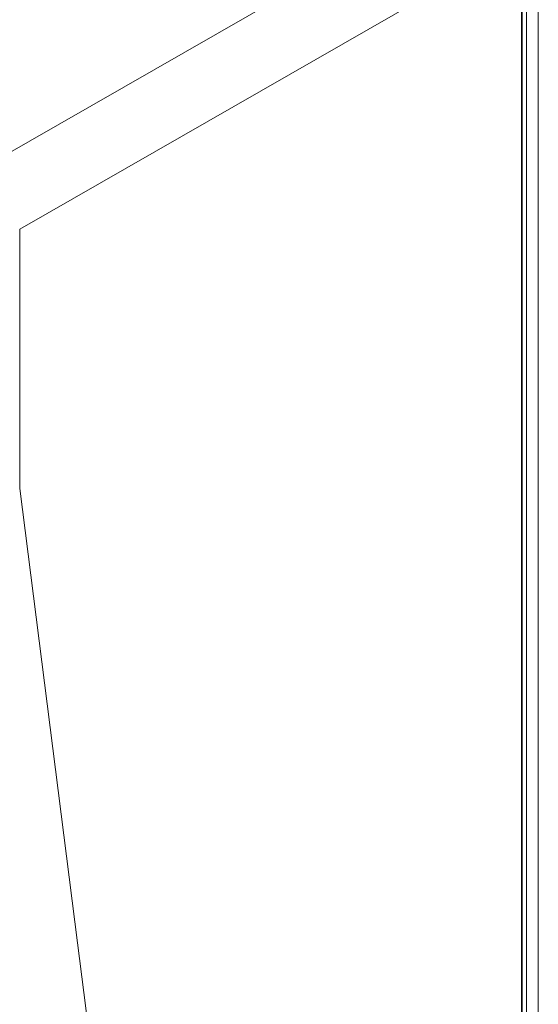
# Paper-space layout 'Blatt4' of a CAD drawing. Header units: millimetres. Extents: x 5 to 418, y 2 to 292.
# Tile 40 of 79: x 128 to 141, y 172 to 195. Entities that reach past the tile are written whole.
import ezdxf

# ---------------------------------------------------------------- set-up
doc = ezdxf.new("R2010")
doc.units = ezdxf.units.MM

psp = doc.layouts.new('Blatt4')

# ---------------------------------------------------------------- linework, layer by layer
at = {"color": 7, "linetype": 'Continuous', "lineweight": 18}
for p, q in [((127.405, 191.904), (139.313, 198.739)), ((140.276, 112.286), (140.276, 197.552)), ((140.556, 197.551), (140.556, 112.284)), ((140.162, 197.269), (128.251, 190.433)), ((128.251, 190.433), (128.251, 184.272))]:
    psp.add_line(p, q, dxfattribs=at)
at = {"color": 7, "linetype": 'Continuous', "lineweight": 25}
for p, q in [((140.162, 197.269), (140.162, 112.033)), ((140.167, 112.678), (140.167, 197.271))]:
    psp.add_line(p, q, dxfattribs=at)
at = {"color": 7, "linetype": 'Continuous', "lineweight": 18, "flags": 128}
psp.add_lwpolyline([(128.251, 184.272), (129.623, 173.49), (131.006, 162.621)], dxfattribs=at)

doc.saveas('drawing.dxf')
